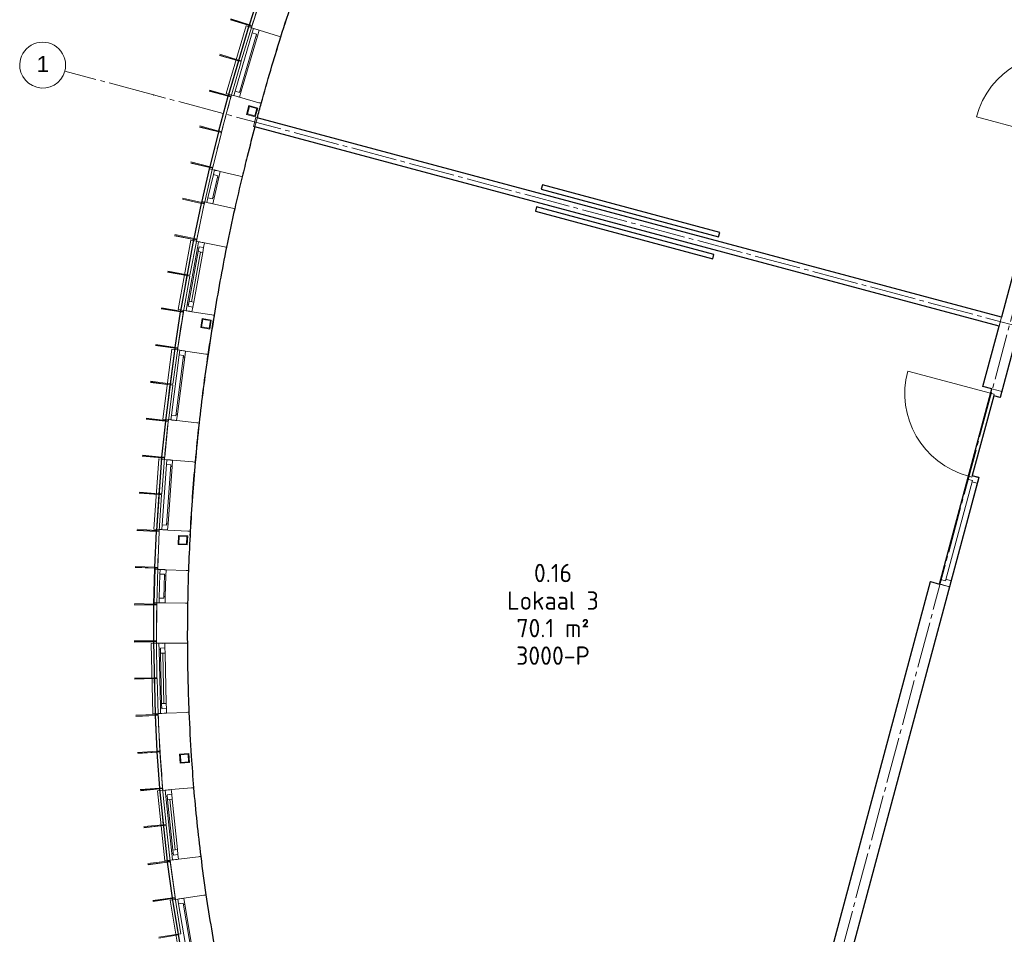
# Model space of a CAD drawing. Header units: millimetres. Extents: x -20518 to 270852, y -121463 to 37725.
# Tile 4 of 33: x 2031 to 12751, y 6924 to 16885. Entities that reach past the tile are written whole.
import ezdxf
from ezdxf.enums import TextEntityAlignment as Align

# ---------------------------------------------------------------- set-up
doc = ezdxf.new("R2010")
doc.units = ezdxf.units.MM
doc.linetypes.add('B0204', pattern=[650, 500, -50, 50, -50])
for name, color, linetype in [('21 Buitenwanden', 3, 'Continuous'), ('21 Buitenwanden Ramen', 7, 'Continuous'), ('22 C Binnenwanden', 2, 'Continuous'), ('22 C Binnenwanden Deuren', 7, 'Continuous'), ('28 Draagconstructies', 5, 'Continuous'), ('A Stramien', 8, 'Continuous'), ('AL72----_Vaste-gebruikersvoorzieningen', 8, 'Continuous'), ('Info Algemeen', 7, 'Continuous'), ('X-BT$1----_Ruimtegegevens', 7, 'Continuous')]:
    doc.layers.add(name, color=color, linetype=linetype)
doc.layers.add('BL$8-BVO-polylijn', color=160, linetype='Continuous', plot=False)
doc.layers.add('BL$8-GO--polylijnen', color=10, linetype='Continuous', plot=False)
for name, color, linetype, lineweight in [('X-BT$23A__RuimteElement', 7, 'Continuous', 0), ('X-BT$23F__RuimteElement', 7, 'Continuous', 0), ('X-BT$23m2_RuimteElement', 7, 'Continuous', 0), ('X-BT$23NR__Ruimtenummer', 1, 'Continuous', 0), ('X-BT$23P__Algemeen', 1, 'Continuous', 0)]:
    doc.layers.add(name, color=color, linetype=linetype, lineweight=lineweight)
doc.styles.add('GENERATED_STYLE_2', font='arial.ttf')
doc.styles.add('Isocpeur', font='isocpeur.ttf')

# ---------------------------------------------------------------- blocks, each defined once
blk = doc.blocks.new('Wall_24_1', base_point=(51926, 8297))
at = {"layer": '21 Buitenwanden', "linetype": 'Continuous', "lineweight": 0, "flags": 128}
for points in [[(51865, 8684), (51895, 8689)], [(51865, 8684), (51926, 8297)], [(51956, 8302), (51895, 8689)], [(51926, 8297), (51956, 8302)]]:
    blk.add_lwpolyline(points, dxfattribs=at)
blk = doc.blocks.new('Wall_25_1', base_point=(51810, 9091))
at = {"layer": '21 Buitenwanden', "linetype": 'Continuous', "lineweight": 0, "flags": 128}
for points in [[(51766, 9480), (51795, 9483)], [(51766, 9480), (51810, 9091)], [(51840, 9094), (51795, 9483)], [(51810, 9091), (51840, 9094)]]:
    blk.add_lwpolyline(points, dxfattribs=at)
blk = doc.blocks.new('Wall_26_1', base_point=(51765, 9489))
at = {"layer": '21 Buitenwanden', "linetype": 'Continuous', "lineweight": 0, "flags": 128}
for points in [[(51729, 9879), (51758, 9882)], [(51729, 9879), (51765, 9489)], [(51795, 9492), (51758, 9882)], [(51765, 9489), (51795, 9492)]]:
    blk.add_lwpolyline(points, dxfattribs=at)
blk = doc.blocks.new('Wall_27_1', base_point=(51678, 10689))
at = {"layer": '21 Buitenwanden', "linetype": 'Continuous', "lineweight": 0, "flags": 128}
for points in [[(51666, 11080), (51696, 11081)], [(51666, 11080), (51678, 10689)], [(51708, 10690), (51696, 11081)], [(51678, 10689), (51708, 10690)]]:
    blk.add_lwpolyline(points, dxfattribs=at)
blk = doc.blocks.new('Wall_28_1', base_point=(51666, 11090))
at = {"layer": '21 Buitenwanden', "linetype": 'Continuous', "lineweight": 0, "flags": 128}
for points in [[(51661, 11481), (51691, 11482)], [(51661, 11481), (51666, 11090)], [(51696, 11090), (51691, 11482)], [(51666, 11090), (51696, 11090)]]:
    blk.add_lwpolyline(points, dxfattribs=at)
blk = doc.blocks.new('Wall_29_1', base_point=(51663, 11891))
at = {"layer": '21 Buitenwanden', "linetype": 'Continuous', "lineweight": 0, "flags": 128}
for points in [[(51674, 12283), (51663, 11891)], [(51674, 12283), (51704, 12282)], [(51693, 11891), (51704, 12282)], [(51663, 11891), (51693, 11891)]]:
    blk.add_lwpolyline(points, dxfattribs=at)
blk = doc.blocks.new('Wall_30_1', base_point=(51692, 12693))
at = {"layer": '21 Buitenwanden', "linetype": 'Continuous', "lineweight": 0, "flags": 128}
for points in [[(51717, 13084), (51692, 12693)], [(51717, 13084), (51747, 13082)], [(51722, 12691), (51747, 13082)], [(51692, 12693), (51722, 12691)]]:
    blk.add_lwpolyline(points, dxfattribs=at)
blk = doc.blocks.new('Wall_31_1', base_point=(51718, 13093))
at = {"layer": '21 Buitenwanden', "linetype": 'Continuous', "lineweight": 0, "flags": 128}
for points in [[(51750, 13484), (51718, 13093)], [(51748, 13091), (51780, 13481)], [(51750, 13484), (51780, 13481)], [(51718, 13093), (51748, 13091)]]:
    blk.add_lwpolyline(points, dxfattribs=at)
blk = doc.blocks.new('Wall_32_1', base_point=(51791, 13892))
at = {"layer": '21 Buitenwanden', "linetype": 'Continuous', "lineweight": 0, "flags": 128}
for points in [[(51838, 14281), (51791, 13892)], [(51821, 13888), (51868, 14277)], [(51838, 14281), (51868, 14277)], [(51791, 13892), (51821, 13888)]]:
    blk.add_lwpolyline(points, dxfattribs=at)
blk = doc.blocks.new('Wall_33_1', base_point=(51839, 14290))
at = {"layer": '21 Buitenwanden', "linetype": 'Continuous', "lineweight": 0, "flags": 128}
for points in [[(51892, 14678), (51839, 14290)], [(51869, 14286), (51922, 14674)], [(51892, 14678), (51922, 14674)], [(51839, 14290), (51869, 14286)]]:
    blk.add_lwpolyline(points, dxfattribs=at)
blk = doc.blocks.new('Wall_34_1', base_point=(51956, 15083))
at = {"layer": '21 Buitenwanden', "linetype": 'Continuous', "lineweight": 0, "flags": 128}
for points in [[(52023, 15469), (51956, 15083)], [(51985, 15078), (52053, 15464)], [(52023, 15469), (52053, 15464)], [(51956, 15083), (51985, 15078)]]:
    blk.add_lwpolyline(points, dxfattribs=at)
blk = doc.blocks.new('Wall_35_1', base_point=(52025, 15478))
at = {"layer": '21 Buitenwanden', "linetype": 'Continuous', "lineweight": 0, "flags": 128}
for points in [[(52099, 15863), (52025, 15478)], [(52054, 15473), (52129, 15857)], [(52099, 15863), (52129, 15857)], [(52025, 15478), (52054, 15473)]]:
    blk.add_lwpolyline(points, dxfattribs=at)
blk = doc.blocks.new('Wall_36_1', base_point=(52184, 16264))
at = {"layer": '21 Buitenwanden', "linetype": 'Continuous', "lineweight": 0, "flags": 128}
for points in [[(52272, 16646), (52184, 16264)], [(52213, 16257), (52301, 16639)], [(52272, 16646), (52301, 16639)], [(52184, 16264), (52213, 16257)]]:
    blk.add_lwpolyline(points, dxfattribs=at)
blk = doc.blocks.new('Wall_37_1', base_point=(52475, 17431))
at = {"layer": '21 Buitenwanden', "linetype": 'Continuous', "lineweight": 0, "flags": 128}
for points in [[(52583, 17808), (52475, 17431)], [(52504, 17423), (52612, 17800)], [(52583, 17808), (52612, 17800)], [(52475, 17431), (52504, 17423)]]:
    blk.add_lwpolyline(points, dxfattribs=at)
blk = doc.blocks.new('Wall_38_1', base_point=(52586, 17817))
at = {"layer": '21 Buitenwanden', "linetype": 'Continuous', "lineweight": 0, "flags": 128}
for points in [[(52700, 18192), (52586, 17817)], [(52614, 17808), (52729, 18183)], [(52700, 18192), (52729, 18183)], [(52586, 17817), (52614, 17808)]]:
    blk.add_lwpolyline(points, dxfattribs=at)
blk = doc.blocks.new('Wall_148_1', base_point=(52761, 17141))
at = {"layer": '22 C Binnenwanden', "linetype": 'Continuous', "lineweight": 0, "flags": 128}
for points in [[(52774, 17190), (52748, 17093)], [(60891, 15015), (52774, 17190)], [(52748, 17093), (60865, 14918)], [(60891, 15015), (60865, 14918)]]:
    blk.add_lwpolyline(points, dxfattribs=at)
blk = doc.blocks.new('Wall_211_1', base_point=(55880, 16411))
at = {"flags": 128}
for points in [[(55893, 16459), (55880, 16411)], [(55880, 16411), (57812, 15893)], [(57825, 15941), (55893, 16459)], [(57812, 15893), (57825, 15941)]]:
    blk.add_lwpolyline(points, dxfattribs=at)
blk = doc.blocks.new('Wall_212_1', base_point=(57760, 15700))
at = {"flags": 128}
for points in [[(55829, 16219), (55816, 16170)], [(57760, 15700), (55829, 16219)], [(55816, 16170), (57747, 15652)], [(57747, 15652), (57760, 15700)]]:
    blk.add_lwpolyline(points, dxfattribs=at)
blk = doc.blocks.new('D1c 1 zij bi h 16_9')
at = {"layer": '22 C Binnenwanden Deuren', "linetype": 'Continuous', "lineweight": 0}
for p, q in [((-1050, 0), (-1050, 934)), ((-1100, 0), (-1033, 0)), ((-1100, 0), (-1100, -114)), ((-1100, 0), (-1100, -108)), ((-1050, 0), (-116, 0)), ((-1050, -40), (-1050, 0)), ((-66, 0), (-133, 0)), ((-116, 0), (-116, -40)), ((-83, 0), (-83, -54)), ((1033, 0), (-66, 0)), ((1033, 0), (1100, 0)), ((1050, 0), (1050, -54)), ((1100, -114), (1100, 0)), ((1100, 0), (1100, -108)), ((-116, -40), (-1050, -40)), ((-1033, -40), (-1033, -114)), ((-133, -40), (-133, -114)), ((-83, -54), (1050, -54)), ((-66, -54), (-66, -114)), ((1033, -54), (1033, -114)), ((-1100, -114), (-1033, -114)), ((-66, -114), (-133, -114)), ((1033, -114), (-66, -114)), ((1033, -114), (1100, -114))]:
    blk.add_line(p, q, dxfattribs=at)
blk.add_arc((-1050, 0), 934, 0, 90, dxfattribs=at)
blk = doc.blocks.new('Wall_215_1', base_point=(62948, 21867))
at = {"layer": '22 C Binnenwanden', "linetype": 'Continuous', "lineweight": 0}
for p, q in [((61975, 19062), (62077, 19034)), ((62077, 19034), (62182, 19006)), ((61406, 16937), (61508, 16909)), ((61508, 16909), (61612, 16881))]:
    blk.add_line(p, q, dxfattribs=at)
at = {"layer": '22 C Binnenwanden', "linetype": 'Continuous', "lineweight": 0, "flags": 128}
for points in [[(62741, 21922), (61975, 19062)], [(62182, 19006), (62948, 21867)]]:
    blk.add_lwpolyline(points, dxfattribs=at)
at = {"layer": '22 C Binnenwanden Deuren', "linetype": 'Continuous', "lineweight": 0, "zscale": 1000, "rotation": 75.00000033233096}
blk.add_blockref('D1c 1 zij bi h 16_9', (61793, 17972), dxfattribs=at)
blk = doc.blocks.new('D1c 1 zij bi h 16_10')
at = {"layer": '22 C Binnenwanden Deuren', "linetype": 'Continuous', "lineweight": 0}
for p, q in [((-1050, 0), (-1050, 934)), ((-1100, 0), (-1033, 0)), ((-1100, 0), (-1100, -114)), ((-1100, 0), (-1100, -114)), ((-1050, 0), (-116, 0)), ((-1050, -40), (-1050, 0)), ((-66, 0), (-133, 0)), ((-116, 0), (-116, -40)), ((-83, 0), (-83, -54)), ((1033, 0), (-66, 0)), ((1033, 0), (1100, 0)), ((1050, 0), (1050, -54)), ((1100, -114), (1100, 0)), ((1100, 0), (1100, -114)), ((-116, -40), (-1050, -40)), ((-1033, -40), (-1033, -114)), ((-133, -40), (-133, -114)), ((-83, -54), (1050, -54)), ((-66, -54), (-66, -114)), ((1033, -54), (1033, -114)), ((-1100, -114), (-1033, -114)), ((-66, -114), (-133, -114)), ((1033, -114), (-66, -114)), ((1033, -114), (1100, -114))]:
    blk.add_line(p, q, dxfattribs=at)
blk.add_arc((-1050, 0), 934, 0, 90, dxfattribs=at)
blk = doc.blocks.new('D1d blicht 1 zij bi h 16_3')
at = {"layer": '22 C Binnenwanden Deuren', "linetype": 'Continuous', "lineweight": 0}
for p, q in [((178, 0), (178, 934)), ((-806, 0), (-739, 0)), ((-806, 0), (-806, -114)), ((178, 0), (-756, 0)), ((-756, 0), (-756, -40)), ((228, 0), (161, 0)), ((178, -40), (178, 0)), ((211, 0), (211, -54)), ((739, 0), (228, 0)), ((739, 0), (806, 0)), ((756, 0), (756, -54)), ((806, -114), (806, 0)), ((-806, -7), (-806, -114)), ((-756, -40), (178, -40)), ((-739, -40), (-739, -114)), ((161, -40), (161, -114)), ((211, -54), (756, -54)), ((228, -54), (228, -114)), ((739, -54), (739, -114)), ((806, -7), (806, -114)), ((-806, -114), (-739, -114)), ((228, -114), (161, -114)), ((739, -114), (228, -114)), ((739, -114), (806, -114))]:
    blk.add_line(p, q, dxfattribs=at)
blk.add_arc((178, 0), 934, 90, 180, dxfattribs=at)
blk = doc.blocks.new('Wall_216_1', base_point=(61614, 16889))
at = {"layer": '22 C Binnenwanden', "linetype": 'Continuous', "lineweight": 0}
for p, q in [((60689, 14261), (60785, 14235)), ((60785, 14235), (60895, 14206)), ((60119, 12136), (60216, 12110)), ((60216, 12110), (60326, 12081)), ((57298, 1608), (57401, 1580)), ((57401, 1580), (57504, 1552)), ((56881, 51), (56984, 23)), ((56984, 23), (57087, -4)), ((56984, 23), (57087, -4))]:
    blk.add_line(p, q, dxfattribs=at)
at = {"layer": '22 C Binnenwanden', "linetype": 'Continuous', "lineweight": 0, "flags": 128}
for points in [[(61408, 16944), (60689, 14261)], [(61613, 16885), (61614, 16889)], [(60895, 14206), (61588, 16789)], [(60119, 12136), (57298, 1608)], [(57504, 1552), (60326, 12081)], [(56881, 51), (56880, 49)], [(57065, -85), (57087, -4)]]:
    blk.add_lwpolyline(points, dxfattribs=at)
at = {"layer": '22 C Binnenwanden', "linetype": 'Continuous', "lineweight": 0}
blk.add_point((56881, 51), dxfattribs=at)
at = {"layer": '22 C Binnenwanden Deuren', "linetype": 'Continuous', "lineweight": 0, "xscale": -1, "zscale": 1000, "rotation": 74.99785788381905}
for name, p in [('D1c 1 zij bi h 16_10', (60500, 13173)), ('D1d blicht 1 zij bi h 16_3', (57082, 831))]:
    blk.add_blockref(name, p, dxfattribs=at)
blk = doc.blocks.new('R1b boven metaal 16_18')
at = {"layer": '21 Buitenwanden Ramen', "linetype": 'Continuous', "lineweight": 0}
for p, q in [((-383, 25), (-384, 85)), ((-384, 85), (384, 85)), ((-313, 0), (-382, 0)), ((-382, 0), (-381, -65)), ((-382, 0), (-382, -13)), ((-313, -15), (-313, 0)), ((313, 0), (-313, 0)), ((382, 0), (313, 0)), ((313, 0), (313, -15)), ((381, -65), (382, 0)), ((382, 0), (382, -13)), ((384, 85), (383, 25)), ((-382, -13), (-381, -41)), ((-381, -41), (-381, -51)), ((-381, -51), (-381, -65)), ((-381, -65), (-330, -65)), ((-330, -65), (-330, -15)), ((-330, -15), (-313, -15)), ((-275, -15), (-330, -15)), ((-330, -15), (-330, -65)), ((-330, -65), (-275, -65)), ((-275, -15), (275, -15)), ((-275, -65), (-275, -15)), ((-275, -40), (275, -40)), ((-275, -65), (275, -65)), ((-275, -65), (275, -65)), ((330, -15), (275, -15)), ((275, -15), (275, -65)), ((275, -65), (330, -65)), ((313, -15), (330, -15)), ((330, -15), (330, -65)), ((330, -65), (330, -15)), ((330, -65), (381, -65)), ((382, -13), (381, -41)), ((381, -41), (381, -51)), ((381, -51), (381, -65))]:
    blk.add_line(p, q, dxfattribs=at)
blk.add_arc((0, -18703), 18395, 88.8289, 91.1711, dxfattribs=at)
blk.add_arc((0, -18703), 18395, 88.8289, 91.1711, dxfattribs=at)
blk = doc.blocks.new('R1b boven metaal 16_19')
at = {"layer": '21 Buitenwanden Ramen', "linetype": 'Continuous', "lineweight": 0}
for p, q in [((-383, 25), (-384, 85)), ((-384, 85), (384, 85)), ((-382, 0), (-330, 0)), ((-381, -65), (-382, 0)), ((-382, 0), (-382, -13)), ((-330, 0), (-330, -50)), ((-330, 0), (330, 0)), ((330, -50), (330, 0)), ((330, 0), (382, 0)), ((382, 0), (381, -65)), ((382, 0), (382, -13)), ((384, 85), (383, 25)), ((-382, -13), (-381, -41)), ((-381, -41), (-381, -51)), ((-381, -51), (-381, -65)), ((-313, -65), (-381, -65)), ((-330, -50), (-313, -50)), ((-330, -50), (330, -50)), ((-330, -50), (330, -50)), ((-313, -50), (-313, -65)), ((313, -65), (-313, -65)), ((313, -65), (313, -50)), ((313, -50), (330, -50)), ((381, -65), (313, -65)), ((382, -13), (381, -41)), ((381, -41), (381, -51)), ((381, -51), (381, -65))]:
    blk.add_line(p, q, dxfattribs=at)
blk.add_arc((0, -18703), 18395, 88.8289, 91.1711, dxfattribs=at)
blk.add_arc((0, -18703), 18395, 88.8289, 91.1711, dxfattribs=at)
blk = doc.blocks.new('Wall_226_1', base_point=(51734, 10214))
at = {"layer": '21 Buitenwanden', "linetype": 'Continuous', "lineweight": 0}
for p, q in [((51760, 9863), (51785, 9865)), ((51785, 9865), (51798, 9866)), ((51798, 9866), (51826, 9869)), ((51826, 9869), (51836, 9869)), ((51836, 9869), (51850, 9871)), ((51850, 9871), (52070, 9889)), ((52070, 9889), (52083, 9890)), ((52083, 9890), (52095, 9891)), ((51915, 9111), (51929, 9113)), ((51929, 9113), (52148, 9140)), ((52148, 9140), (52160, 9142)), ((52160, 9142), (52173, 9143)), ((51839, 9102), (51864, 9105)), ((51864, 9105), (51877, 9106)), ((51877, 9106), (51905, 9110)), ((51905, 9110), (51915, 9111)), ((51935, 8681), (51963, 8685)), ((51963, 8685), (51973, 8686)), ((51973, 8686), (51986, 8688)), ((51986, 8688), (52205, 8721)), ((52205, 8721), (52217, 8722)), ((52217, 8722), (52230, 8724)), ((51897, 8675), (51922, 8679)), ((51922, 8679), (51935, 8681)), ((52090, 7932), (52100, 7934)), ((52100, 7934), (52113, 7937)), ((52113, 7937), (52330, 7978)), ((52330, 7978), (52343, 7981)), ((52343, 7981), (52355, 7983)), ((52025, 7920), (52049, 7925)), ((52049, 7925), (52062, 7927)), ((52062, 7927), (52090, 7932))]:
    blk.add_line(p, q, dxfattribs=at)
at = {"layer": '21 Buitenwanden', "linetype": 'Continuous', "lineweight": 0, "flags": 128}
blk.add_lwpolyline([(52104, 7528), (52432, 7598)], dxfattribs=at)
at = {"layer": '21 Buitenwanden', "linetype": 'Continuous', "lineweight": 0}
for radius, start, end in [(18731, 183.6792, 184.7563), (18395, 183.6787, 184.7563), (18395, 187.0985, 188.4152), (18731, 187.0985, 188.4152), (18395, 190.7574, 191.9807), (18731, 190.7574, 191.9807)]:
    blk.add_arc((70427, 11416), radius, start, end, dxfattribs=at)
at = {"layer": '21 Buitenwanden Ramen', "linetype": 'Continuous', "lineweight": 0, "zscale": 1000}
for name, p, rotation in [('R1b boven metaal 16_18', (51825, 9485), 95.927410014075), ('R1b boven metaal 16_19', (51986, 8302), 99.5862671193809)]:
    blk.add_blockref(name, p, dxfattribs=dict(at, rotation=rotation))
blk = doc.blocks.new('R1b boven metaal 16_20')
at = {"layer": '21 Buitenwanden Ramen', "linetype": 'Continuous', "lineweight": 0}
for p, q in [((-182, 25), (-182, 55)), ((-182, 55), (182, 55)), ((-182, 0), (-130, 0)), ((-181, -65), (-182, 0)), ((-182, 0), (-181, -13)), ((-130, 0), (-130, -50)), ((-130, 0), (130, 0)), ((130, -50), (130, 0)), ((130, 0), (182, 0)), ((182, 0), (181, -65)), ((182, 0), (181, -13)), ((182, 55), (182, 25)), ((-181, -13), (-181, -41)), ((-181, -41), (-181, -51)), ((-181, -51), (-181, -65)), ((-113, -65), (-181, -65)), ((-130, -50), (-113, -50)), ((-130, -50), (130, -50)), ((-130, -50), (130, -50)), ((-113, -50), (-113, -65)), ((113, -65), (-113, -65)), ((113, -65), (113, -50)), ((113, -50), (130, -50)), ((181, -65), (113, -65)), ((181, -13), (181, -41)), ((181, -41), (181, -51)), ((181, -51), (181, -65))]:
    blk.add_line(p, q, dxfattribs=at)
blk.add_arc((0, -20491), 20181, 89.4923, 90.5077, dxfattribs=at)
blk.add_arc((0, -20491), 20181, 89.4923, 90.5077, dxfattribs=at)
blk = doc.blocks.new('R1b boven metaal 16_21')
at = {"layer": '21 Buitenwanden Ramen', "linetype": 'Continuous', "lineweight": 0}
for p, q in [((-383, 25), (-384, 85)), ((-384, 85), (384, 85)), ((-313, 0), (-382, 0)), ((-382, 0), (-381, -65)), ((-382, 0), (-382, -13)), ((-313, -15), (-313, 0)), ((313, 0), (-313, 0)), ((382, 0), (313, 0)), ((313, 0), (313, -15)), ((381, -65), (382, 0)), ((382, 0), (382, -13)), ((384, 85), (383, 25)), ((-382, -13), (-381, -41)), ((-381, -41), (-381, -51)), ((-381, -51), (-381, -65)), ((-381, -65), (-330, -65)), ((-330, -65), (-330, -15)), ((-330, -15), (-313, -15)), ((-275, -15), (-330, -15)), ((-330, -15), (-330, -65)), ((-330, -65), (-275, -65)), ((-275, -15), (275, -15)), ((-275, -65), (-275, -15)), ((-275, -40), (275, -40)), ((-275, -65), (275, -65)), ((-275, -65), (275, -65)), ((330, -15), (275, -15)), ((275, -15), (275, -65)), ((275, -65), (330, -65)), ((313, -15), (330, -15)), ((330, -15), (330, -65)), ((330, -65), (330, -15)), ((330, -65), (381, -65)), ((382, -13), (381, -41)), ((381, -41), (381, -51)), ((381, -51), (381, -65))]:
    blk.add_line(p, q, dxfattribs=at)
blk.add_arc((0, -20488), 20181, 88.9313, 91.0687, dxfattribs=at)
blk.add_arc((0, -20488), 20181, 88.9313, 91.0687, dxfattribs=at)
blk = doc.blocks.new('Wall_227_1', base_point=(51720, 12655))
at = {"layer": '21 Buitenwanden', "linetype": 'Continuous', "lineweight": 0}
for p, q in [((51703, 12269), (51728, 12268)), ((51728, 12268), (51741, 12268)), ((51741, 12268), (51769, 12267)), ((51769, 12267), (51779, 12266)), ((51779, 12266), (51793, 12266)), ((51793, 12266), (52014, 12258)), ((52014, 12258), (52027, 12258)), ((52027, 12258), (52039, 12257)), ((51694, 11906), (51719, 11905)), ((51719, 11905), (51732, 11905)), ((51732, 11905), (51760, 11904)), ((51760, 11904), (51770, 11904)), ((51770, 11904), (51784, 11904)), ((51784, 11904), (52005, 11900)), ((52005, 11900), (52017, 11900)), ((52017, 11900), (52030, 11900)), ((51691, 11464), (51716, 11464)), ((51716, 11464), (51729, 11464)), ((51729, 11464), (51757, 11465)), ((51757, 11465), (51767, 11465)), ((51767, 11465), (51781, 11465)), ((51781, 11465), (52002, 11466)), ((52002, 11466), (52014, 11466)), ((52014, 11466), (52027, 11466)), ((51708, 10699), (51733, 10700)), ((51733, 10700), (51746, 10701)), ((51746, 10701), (51774, 10702)), ((51774, 10702), (51784, 10702)), ((51784, 10702), (51798, 10703)), ((51798, 10703), (52019, 10712)), ((52019, 10712), (52032, 10713)), ((52032, 10713), (52044, 10713))]:
    blk.add_line(p, q, dxfattribs=at)
for radius, start, end in [(20517, 176.9146, 177.9947), (20181, 176.9133, 177.9947), (20517, 179.0101, 180.2425), (20181, 179.0101, 180.2425), (20517, 182.38, 183.7358), (20181, 182.38, 183.7363)]:
    blk.add_arc((72207, 11551), radius, start, end, dxfattribs=at)
at = {"layer": '21 Buitenwanden Ramen', "linetype": 'Continuous', "lineweight": 0, "zscale": 1000}
for name, p, rotation in [('R1b boven metaal 16_20', (51724, 12087), 88.50241785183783), ('R1b boven metaal 16_21', (51725, 11082), 91.31124389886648)]:
    blk.add_blockref(name, p, dxfattribs=dict(at, rotation=rotation))
blk = doc.blocks.new('R1b boven metaal 16_22')
at = {"layer": '21 Buitenwanden Ramen', "linetype": 'Continuous', "lineweight": 0}
for p, q in [((-383, 25), (-384, 85)), ((-384, 85), (384, 85)), ((-382, 0), (-330, 0)), ((-381, -65), (-382, 0)), ((-382, 0), (-382, -13)), ((-330, 0), (-330, -50)), ((-330, 0), (330, 0)), ((330, -50), (330, 0)), ((330, 0), (382, 0)), ((382, 0), (381, -65)), ((382, 0), (382, -13)), ((384, 85), (383, 25)), ((-382, -13), (-381, -41)), ((-381, -41), (-381, -51)), ((-381, -51), (-381, -65)), ((-313, -65), (-381, -65)), ((-330, -50), (-313, -50)), ((-330, -50), (330, -50)), ((-330, -50), (330, -50)), ((-313, -50), (-313, -65)), ((313, -65), (-313, -65)), ((313, -65), (313, -50)), ((313, -50), (330, -50)), ((381, -65), (313, -65)), ((382, -13), (381, -41)), ((381, -41), (381, -51)), ((381, -51), (381, -65))]:
    blk.add_line(p, q, dxfattribs=at)
blk.add_arc((0, -21087), 20780, 88.9617, 91.0383, dxfattribs=at)
blk.add_arc((0, -21087), 20780, 88.9617, 91.0383, dxfattribs=at)
blk = doc.blocks.new('R1b boven metaal 16_23')
at = {"layer": '21 Buitenwanden Ramen', "linetype": 'Continuous', "lineweight": 0}
for p, q in [((-383, 25), (-384, 85)), ((-384, 85), (384, 85)), ((-382, 0), (-330, 0)), ((-381, -65), (-382, 0)), ((-382, 0), (-382, -13)), ((-330, 0), (-330, -50)), ((-330, 0), (330, 0)), ((330, -50), (330, 0)), ((330, 0), (382, 0)), ((382, 0), (381, -65)), ((382, 0), (382, -13)), ((384, 85), (383, 25)), ((-382, -13), (-381, -41)), ((-381, -41), (-381, -51)), ((-381, -51), (-381, -65)), ((-313, -65), (-381, -65)), ((-330, -50), (-313, -50)), ((-330, -50), (330, -50)), ((-330, -50), (330, -50)), ((-313, -50), (-313, -65)), ((313, -65), (-313, -65)), ((313, -65), (313, -50)), ((313, -50), (330, -50)), ((381, -65), (313, -65)), ((382, -13), (381, -41)), ((381, -41), (381, -51)), ((381, -51), (381, -65))]:
    blk.add_line(p, q, dxfattribs=at)
blk.add_arc((0, -21087), 20780, 88.9617, 91.0383, dxfattribs=at)
blk.add_arc((0, -21087), 20780, 88.9617, 91.0383, dxfattribs=at)
blk = doc.blocks.new('Wall_228_1', base_point=(51984, 15070))
at = {"layer": '21 Buitenwanden', "linetype": 'Continuous', "lineweight": 0}
for p, q in [((51919, 14660), (51944, 14657)), ((51944, 14657), (51957, 14655)), ((51957, 14655), (51985, 14651)), ((51985, 14651), (51995, 14649)), ((51995, 14649), (52008, 14647)), ((52008, 14647), (52227, 14615)), ((52227, 14615), (52239, 14613)), ((52239, 14613), (52252, 14611)), ((51821, 13901), (51846, 13899)), ((51846, 13899), (51859, 13897)), ((51859, 13897), (51887, 13894)), ((51887, 13894), (51897, 13893)), ((51897, 13893), (51911, 13892)), ((51911, 13892), (52130, 13867)), ((52130, 13867), (52143, 13866)), ((52143, 13866), (52155, 13864)), ((51778, 13468), (51803, 13465)), ((51803, 13465), (51816, 13464)), ((51816, 13464), (51843, 13462)), ((51843, 13462), (51853, 13461)), ((51853, 13461), (51867, 13459)), ((51867, 13459), (52087, 13440)), ((52087, 13440), (52100, 13439)), ((52100, 13439), (52112, 13437)), ((51723, 12704), (51748, 12703)), ((51748, 12703), (51761, 12702)), ((51761, 12702), (51789, 12701)), ((51789, 12701), (51799, 12700)), ((51799, 12700), (51813, 12699)), ((51813, 12699), (52034, 12688)), ((52034, 12688), (52046, 12687)), ((52046, 12687), (52059, 12686))]:
    blk.add_line(p, q, dxfattribs=at)
for radius, start, end in [(21116, 170.4762, 171.6004), (20780, 170.473, 171.6004), (21116, 173.677, 174.8605), (20780, 173.677, 174.8605), (21116, 176.9371, 177.0696), (20780, 176.9371, 177.0709)]:
    blk.add_arc((72808, 11576), radius, start, end, dxfattribs=at)
at = {"layer": '21 Buitenwanden Ramen', "linetype": 'Continuous', "lineweight": 0, "zscale": 1000}
for name, p, rotation in [('R1b boven metaal 16_22', (51895, 14278), 82.63871443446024), ('R1b boven metaal 16_23', (51775, 13084), 85.89878502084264)]:
    blk.add_blockref(name, p, dxfattribs=dict(at, rotation=rotation))
blk = doc.blocks.new('R1b boven metaal 16_24')
at = {"layer": '21 Buitenwanden Ramen', "linetype": 'Continuous', "lineweight": 0}
for p, q in [((-182, 25), (-182, 55)), ((-182, 55), (182, 55)), ((-182, 0), (-130, 0)), ((-181, -65), (-182, 0)), ((-182, 0), (-181, -13)), ((-130, 0), (-130, -50)), ((-130, 0), (130, 0)), ((130, -50), (130, 0)), ((130, 0), (182, 0)), ((182, 0), (181, -65)), ((182, 0), (181, -13)), ((182, 55), (182, 25)), ((-181, -13), (-181, -41)), ((-181, -41), (-181, -51)), ((-181, -51), (-181, -65)), ((-113, -65), (-181, -65)), ((-130, -50), (-113, -50)), ((-130, -50), (130, -50)), ((-130, -50), (130, -50)), ((-113, -50), (-113, -65)), ((113, -65), (-113, -65)), ((113, -65), (113, -50)), ((113, -50), (130, -50)), ((181, -65), (113, -65)), ((181, -13), (181, -41)), ((181, -41), (181, -51)), ((181, -51), (181, -65))]:
    blk.add_line(p, q, dxfattribs=at)
blk.add_arc((0, -19912), 19602, 89.4775, 90.5225, dxfattribs=at)
blk.add_arc((0, -19912), 19602, 89.4775, 90.5225, dxfattribs=at)
blk = doc.blocks.new('R1b boven metaal 16_25')
at = {"layer": '21 Buitenwanden Ramen', "linetype": 'Continuous', "lineweight": 0}
for p, q in [((-383, 25), (-384, 85)), ((-384, 85), (384, 85)), ((-313, 0), (-382, 0)), ((-382, 0), (-381, -65)), ((-382, 0), (-382, -13)), ((-313, -15), (-313, 0)), ((313, 0), (-313, 0)), ((382, 0), (313, 0)), ((313, 0), (313, -15)), ((381, -65), (382, 0)), ((382, 0), (382, -13)), ((384, 85), (383, 25)), ((-382, -13), (-381, -41)), ((-381, -41), (-381, -51)), ((-381, -51), (-381, -65)), ((-381, -65), (-330, -65)), ((-330, -65), (-330, -15)), ((-330, -15), (-313, -15)), ((-275, -15), (-330, -15)), ((-330, -15), (-330, -65)), ((-330, -65), (-275, -65)), ((-275, -15), (275, -15)), ((-275, -65), (-275, -15)), ((-275, -40), (275, -40)), ((-275, -65), (275, -65)), ((-275, -65), (275, -65)), ((330, -15), (275, -15)), ((275, -15), (275, -65)), ((275, -65), (330, -65)), ((313, -15), (330, -15)), ((330, -15), (330, -65)), ((330, -65), (330, -15)), ((330, -65), (381, -65)), ((382, -13), (381, -41)), ((381, -41), (381, -51)), ((381, -51), (381, -65))]:
    blk.add_line(p, q, dxfattribs=at)
blk.add_arc((0, -19909), 19602, 88.9001, 91.0999, dxfattribs=at)
blk.add_arc((0, -19909), 19602, 88.9001, 91.0999, dxfattribs=at)
blk = doc.blocks.new('Wall_229_1', base_point=(52353, 16848))
at = {"layer": '21 Buitenwanden', "linetype": 'Continuous', "lineweight": 0}
for p, q in [((52297, 16625), (52322, 16619)), ((52322, 16619), (52334, 16616)), ((52334, 16616), (52362, 16609)), ((52362, 16609), (52371, 16607)), ((52371, 16607), (52385, 16604)), ((52385, 16604), (52600, 16551)), ((52600, 16551), (52612, 16548)), ((52612, 16548), (52624, 16545)), ((52215, 16271), (52239, 16265)), ((52239, 16265), (52252, 16263)), ((52252, 16263), (52279, 16256)), ((52279, 16256), (52289, 16254)), ((52289, 16254), (52303, 16251)), ((52303, 16251), (52518, 16203)), ((52518, 16203), (52530, 16200)), ((52530, 16200), (52543, 16197)), ((52124, 15843), (52148, 15838)), ((52148, 15838), (52161, 15836)), ((52161, 15836), (52188, 15830)), ((52188, 15830), (52198, 15828)), ((52198, 15828), (52212, 15826)), ((52212, 15826), (52429, 15782)), ((52429, 15782), (52441, 15780)), ((52441, 15780), (52453, 15777)), ((51987, 15090), (52012, 15086)), ((52012, 15086), (52025, 15084)), ((52025, 15084), (52052, 15080)), ((52052, 15080), (52062, 15078)), ((52062, 15078), (52076, 15076)), ((52076, 15076), (52294, 15041)), ((52294, 15041), (52307, 15039)), ((52307, 15039), (52319, 15037))]:
    blk.add_line(p, q, dxfattribs=at)
for radius, start, end in [(19938, 165.6568, 166.3186), (19602, 165.6529, 166.3186), (19938, 167.3636, 168.6194), (19602, 167.3636, 168.6194), (19938, 170.8192, 170.8791), (19602, 170.8192, 170.8825)]:
    blk.add_arc((71670, 11909), radius, start, end, dxfattribs=at)
at = {"layer": '21 Buitenwanden Ramen', "linetype": 'Continuous', "lineweight": 0, "zscale": 1000}
for name, p, rotation in [('R1b boven metaal 16_24', (52280, 16442), 76.84112345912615), ('R1b boven metaal 16_25', (52080, 15462), 79.71932533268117)]:
    blk.add_blockref(name, p, dxfattribs=dict(at, rotation=rotation))
blk = doc.blocks.new('Wall_374_1', base_point=(51864, 8693))
at = {"layer": '21 Buitenwanden', "linetype": 'Continuous', "lineweight": 0, "flags": 128}
for points in [[(51841, 9086), (51811, 9082)], [(51811, 9082), (51864, 8693)], [(51893, 8697), (51841, 9086)], [(51864, 8693), (51893, 8697)]]:
    blk.add_lwpolyline(points, dxfattribs=at)
blk = doc.blocks.new('Wall_375_1', base_point=(51728, 9888))
at = {"layer": '21 Buitenwanden', "linetype": 'Continuous', "lineweight": 0, "flags": 128}
for points in [[(51729, 10281), (51700, 10279)], [(51700, 10279), (51728, 9888)], [(51758, 9890), (51729, 10281)], [(51728, 9888), (51758, 9890)]]:
    blk.add_lwpolyline(points, dxfattribs=at)
blk = doc.blocks.new('Wall_376_1', base_point=(51699, 10288))
at = {"layer": '21 Buitenwanden', "linetype": 'Continuous', "lineweight": 0, "flags": 128}
for points in [[(51709, 10681), (51679, 10680)], [(51679, 10680), (51699, 10288)], [(51729, 10290), (51709, 10681)], [(51699, 10288), (51729, 10290)]]:
    blk.add_lwpolyline(points, dxfattribs=at)
blk = doc.blocks.new('Wall_377_1', base_point=(51661, 11490))
at = {"layer": '21 Buitenwanden', "linetype": 'Continuous', "lineweight": 0, "flags": 128}
for points in [[(51663, 11882), (51661, 11490)], [(51693, 11882), (51663, 11882)], [(51691, 11490), (51693, 11882)], [(51661, 11490), (51691, 11490)]]:
    blk.add_lwpolyline(points, dxfattribs=at)
blk = doc.blocks.new('Wall_378_1', base_point=(51674, 12292))
at = {"layer": '21 Buitenwanden', "linetype": 'Continuous', "lineweight": 0, "flags": 128}
for points in [[(51692, 12684), (51674, 12292)], [(51722, 12683), (51692, 12684)], [(51704, 12291), (51722, 12683)], [(51674, 12292), (51704, 12291)]]:
    blk.add_lwpolyline(points, dxfattribs=at)
blk = doc.blocks.new('Wall_379_1', base_point=(51751, 13493))
at = {"layer": '21 Buitenwanden', "linetype": 'Continuous', "lineweight": 0, "flags": 128}
for points in [[(51790, 13883), (51751, 13493)], [(51781, 13490), (51820, 13880)], [(51820, 13880), (51790, 13883)], [(51751, 13493), (51781, 13490)]]:
    blk.add_lwpolyline(points, dxfattribs=at)
blk = doc.blocks.new('Wall_380_1', base_point=(51894, 14687))
at = {"layer": '21 Buitenwanden', "linetype": 'Continuous', "lineweight": 0, "flags": 128}
for points in [[(51954, 15074), (51894, 14687)], [(51923, 14682), (51984, 15070)], [(51984, 15070), (51954, 15074)], [(51894, 14687), (51923, 14682)]]:
    blk.add_lwpolyline(points, dxfattribs=at)
blk = doc.blocks.new('Wall_381_1', base_point=(52101, 15872))
at = {"layer": '21 Buitenwanden', "linetype": 'Continuous', "lineweight": 0, "flags": 128}
for points in [[(52182, 16255), (52101, 15872)], [(52130, 15866), (52211, 16249)], [(52211, 16249), (52182, 16255)], [(52101, 15872), (52130, 15866)]]:
    blk.add_lwpolyline(points, dxfattribs=at)
blk = doc.blocks.new('Wall_382_1', base_point=(52274, 16655))
at = {"layer": '21 Buitenwanden', "linetype": 'Continuous', "lineweight": 0, "flags": 128}
for points in [[(52369, 17035), (52274, 16655)], [(52303, 16648), (52398, 17028)], [(52398, 17028), (52369, 17035)], [(52274, 16655), (52303, 16648)]]:
    blk.add_lwpolyline(points, dxfattribs=at)
blk = doc.blocks.new('Wall_383_1', base_point=(52371, 17044))
at = {"layer": '21 Buitenwanden', "linetype": 'Continuous', "lineweight": 0, "flags": 128}
for points in [[(52473, 17423), (52371, 17044)], [(52400, 17036), (52502, 17415)], [(52502, 17415), (52473, 17423)], [(52371, 17044), (52400, 17036)]]:
    blk.add_lwpolyline(points, dxfattribs=at)
blk = doc.blocks.new('Wall_384_1', base_point=(52703, 18200))
at = {"layer": '21 Buitenwanden', "linetype": 'Continuous', "lineweight": 0, "flags": 128}
for points in [[(52825, 18573), (52703, 18200)], [(52732, 18191), (52853, 18564)], [(52853, 18564), (52825, 18573)], [(52703, 18200), (52732, 18191)]]:
    blk.add_lwpolyline(points, dxfattribs=at)
blk = doc.blocks.new('R1b boven metaal 16_56')
at = {"layer": '21 Buitenwanden Ramen', "linetype": 'Continuous', "lineweight": 0}
for p, q in [((-383, 25), (-384, 85)), ((-384, 85), (384, 85)), ((-313, 0), (-382, 0)), ((-382, 0), (-381, -65)), ((-382, 0), (-382, -13)), ((-313, -15), (-313, 0)), ((313, 0), (-313, 0)), ((382, 0), (313, 0)), ((313, 0), (313, -15)), ((381, -65), (382, 0)), ((382, 0), (382, -13)), ((384, 85), (383, 25)), ((-382, -13), (-381, -41)), ((-381, -41), (-381, -51)), ((-381, -51), (-381, -65)), ((-381, -65), (-330, -65)), ((-330, -65), (-330, -15)), ((-330, -15), (-313, -15)), ((-275, -15), (-330, -15)), ((-330, -15), (-330, -65)), ((-330, -65), (-275, -65)), ((-275, -15), (275, -15)), ((-275, -65), (-275, -15)), ((-275, -40), (275, -40)), ((-275, -65), (275, -65)), ((-275, -65), (275, -65)), ((330, -15), (275, -15)), ((275, -15), (275, -65)), ((275, -65), (330, -65)), ((313, -15), (330, -15)), ((330, -15), (330, -65)), ((330, -65), (330, -15)), ((330, -65), (381, -65)), ((382, -13), (381, -41)), ((381, -41), (381, -51)), ((381, -51), (381, -65))]:
    blk.add_line(p, q, dxfattribs=at)
blk.add_arc((0, -21828), 21520, 88.997, 91.003, dxfattribs=at)
blk.add_arc((0, -21828), 21520, 88.997, 91.003, dxfattribs=at)
blk = doc.blocks.new('R1b boven metaal 16_57')
at = {"layer": '21 Buitenwanden Ramen', "linetype": 'Continuous', "lineweight": 0}
for p, q in [((-383, 25), (-384, 85)), ((-384, 85), (384, 85)), ((-382, 0), (-330, 0)), ((-381, -65), (-382, 0)), ((-382, 0), (-382, -13)), ((-330, 0), (-330, -50)), ((-330, 0), (330, 0)), ((330, -50), (330, 0)), ((330, 0), (382, 0)), ((382, 0), (381, -65)), ((382, 0), (382, -13)), ((384, 85), (383, 25)), ((-382, -13), (-381, -41)), ((-381, -41), (-381, -51)), ((-381, -51), (-381, -65)), ((-313, -65), (-381, -65)), ((-330, -50), (-313, -50)), ((-330, -50), (330, -50)), ((-330, -50), (330, -50)), ((-313, -50), (-313, -65)), ((313, -65), (-313, -65)), ((313, -65), (313, -50)), ((313, -50), (330, -50)), ((381, -65), (313, -65)), ((382, -13), (381, -41)), ((381, -41), (381, -51)), ((381, -51), (381, -65))]:
    blk.add_line(p, q, dxfattribs=at)
blk.add_arc((0, -21828), 21520, 88.997, 91.003, dxfattribs=at)
blk.add_arc((0, -21828), 21520, 88.997, 91.003, dxfattribs=at)
blk = doc.blocks.new('Wall_576_1', base_point=(53177, 19463))
at = {"layer": '21 Buitenwanden', "linetype": 'Continuous', "lineweight": 0}
for p, q in [((53117, 19305), (53140, 19296)), ((53140, 19296), (53152, 19291)), ((53152, 19291), (53179, 19281)), ((53179, 19281), (53188, 19278)), ((53188, 19278), (53201, 19273)), ((53201, 19273), (53408, 19195)), ((53408, 19195), (53420, 19191)), ((53420, 19191), (53431, 19186)), ((52860, 18584), (52883, 18576)), ((52883, 18576), (52896, 18572)), ((52896, 18572), (52922, 18563)), ((52922, 18563), (52932, 18560)), ((52932, 18560), (52945, 18555)), ((52945, 18555), (53154, 18485)), ((53154, 18485), (53166, 18481)), ((53166, 18481), (53178, 18477)), ((52724, 18169), (52748, 18161)), ((52748, 18161), (52761, 18158)), ((52761, 18158), (52787, 18149)), ((52787, 18149), (52797, 18146)), ((52797, 18146), (52810, 18142)), ((52810, 18142), (53021, 18076)), ((53021, 18076), (53033, 18072)), ((53033, 18072), (53045, 18068)), ((52507, 17435), (52531, 17429)), ((52531, 17429), (52544, 17425)), ((52544, 17425), (52571, 17418)), ((52571, 17418), (52580, 17415)), ((52580, 17415), (52594, 17411)), ((52594, 17411), (52807, 17352)), ((52807, 17352), (52819, 17349)), ((52819, 17349), (52831, 17346))]:
    blk.add_line(p, q, dxfattribs=at)
for radius, start, end in [(21856, 158.9146, 159.3586), (21520, 158.9136, 159.3586), (21856, 161.3645, 162.5088), (21520, 161.3645, 162.5088), (21856, 164.5147, 166.1053), (21520, 164.5147, 166.1088)]:
    blk.add_arc((73570, 11600), radius, start, end, dxfattribs=at)
at = {"layer": '21 Buitenwanden Ramen', "linetype": 'Continuous', "lineweight": 0, "zscale": 1000}
for name, p, rotation in [('R1b boven metaal 16_56', (53012, 18936), 70.3615320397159), ('R1b boven metaal 16_57', (52640, 17795), 73.51176225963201)]:
    blk.add_blockref(name, p, dxfattribs=dict(at, rotation=rotation))
blk = doc.blocks.new('Standard grid marker')
at = {"layer": 'A Stramien', "linetype": 'B0204', "lineweight": 0}
blk.add_line((1000, 0), (35724, 0), dxfattribs=at)
at = {"layer": 'A Stramien', "lineweight": 0, "style": 'GENERATED_STYLE_2'}
blk.add_attdef('AC_MarkerText_1', text='', height=175, rotation=105, dxfattribs=at).set_placement((37120, -44), align=Align.BOTTOM_LEFT)
blk = doc.blocks.new('Standard grid marker_6')
at = {"layer": 'A Stramien', "linetype": 'B0204', "lineweight": 0}
for p, q in [((1000, 0), (27133, 0)), ((27133, 0), (28133, 0))]:
    blk.add_line(p, q, dxfattribs=at)
at = {"layer": 'A Stramien', "linetype": 'Continuous', "lineweight": 0}
for start, end in [(0, 180), (180, 0)]:
    blk.add_arc((28383, 0), 250, start, end, dxfattribs=at)
at = {"layer": 'A Stramien', "linetype": 'B0204', "lineweight": 0}
blk.add_point((27133, 0), dxfattribs=at)
blk.add_point((27133, 0), dxfattribs=at)
at = {"layer": 'A Stramien', "lineweight": 0, "style": 'GENERATED_STYLE_2'}
blk.add_attdef('AC_MarkerText_1', text='', height=175, rotation=195, dxfattribs=at).set_placement((28414, 142), align=Align.BOTTOM_LEFT)
blk = doc.blocks.new('Buis vk koudgev kolom 16')
at = {"layer": 'Info Algemeen', "linetype": 'Continuous', "lineweight": 0}
for p, q in [((50, 50), (-50, 50)), ((-50, 50), (-50, -50)), ((-42, -42), (-42, 42)), ((-42, 42), (42, 42)), ((42, 42), (42, -42)), ((50, -50), (50, 50)), ((-50, -50), (50, -50)), ((42, -42), (-42, -42))]:
    blk.add_line(p, q, dxfattribs=at)
blk = doc.blocks.new('verdeling tegel')
at = {"layer": '28 Draagconstructies', "linetype": 'Continuous', "lineweight": 0}
for p, q in [((0, 0), (0, 214)), ((9, 0), (9, 214)), ((401, 0), (401, 214))]:
    blk.add_line(p, q, dxfattribs=at)
blk = doc.blocks.new('Ruimtefunctie')
at = {"layer": 'X-BT$23A__RuimteElement', "style": 'Isocpeur', "width": 0.94}
blk.add_attdef('RUIMTEFUNCTIE-A', text='', height=200, dxfattribs=at).set_placement((0, -600), align=Align.MIDDLE_CENTER)
at = {"layer": 'X-BT$23F__RuimteElement', "style": 'Isocpeur', "width": 0.94}
blk.add_attdef('RUIMTEFUNCTIE', text='', height=200, dxfattribs=at).set_placement((0, 300), align=Align.MIDDLE_CENTER)
at = {"layer": 'X-BT$23m2_RuimteElement', "style": 'Isocpeur', "width": 0.94}
blk.add_attdef('RUIMTEFUNCTIE-B', text='', height=200, dxfattribs=at).set_placement((0, 0), align=Align.MIDDLE_CENTER)
at = {"layer": 'X-BT$23NR__Ruimtenummer', "style": 'Isocpeur', "width": 0.94}
blk.add_attdef('RUIMTENUMMER', text='', height=200, dxfattribs=at).set_placement((0, 600), align=Align.MIDDLE_CENTER)
at = {"layer": 'X-BT$23P__Algemeen', "style": 'Isocpeur', "width": 0.94}
blk.add_attdef('PEILMAAT', text='', height=200, dxfattribs=at).set_placement((0, -300), align=Align.MIDDLE_CENTER)

msp = doc.modelspace()

# ---------------------------------------------------------------- linework, layer by layer
at = {"layer": 'BL$8-BVO-polylijn'}
msp.add_lwpolyline([(3826, 6532), (3694, 7313), (3693, 7322), (3640, 7710), (3639, 7719), (3558, 8508), (3557, 8517), (3529, 8908), (3528, 8917), (3508, 9308), (3508, 9317), (3490, 10110), (3490, 10119), (3492, 10511), (3492, 10520), (3503, 10912), (3503, 10921), (3521, 11313), (3522, 11322), (3579, 12113), (3580, 12122), (3620, 12511), (3620, 12521), (3722, 13307), (3723, 13316), (3783, 13703), (3785, 13712), (3928, 14492), (3930, 14501), (4011, 14884), (4013, 14893), (4101, 15275), (4103, 15284), (4198, 15664), (4200, 15673), (4302, 16051), (4304, 16060), (4530, 16820), (4532, 16829), (4654, 17202)], dxfattribs=at)
at = {"layer": 'BL$8-GO--polylijnen'}
for points in [[(13907, 17663), (13337, 15538), (13235, 15565), (12720, 13644), (4617, 15815, -0.001921), (4660, 15974, -0.008753), (4874, 16697, -0.004993), (5007, 17105, -0.008753)], [(10354, 4815), (11948, 10765), (12045, 10739), (12614, 12864), (12518, 12890), (12694, 13547), (4591, 15718, 0.003873), (4508, 15395, 0.002905), (4453, 15174, 0.00456), (4372, 14826, 0.005479), (4282, 14406, 0.009599), (4148, 13665, 0.000276), (4145, 13644, 0.004919), (4081, 13240, 0.009061), (3984, 12493, 0.002981), (3942, 12066, 0.009061), (3888, 11315, 0.003306), (3885, 11267, 0.004719), (3868, 10886, 0.004431), (3859, 10529, 0.005377), (3856, 10095, 0.009327), (3873, 9342, 0.005918), (3899, 8865, 0.004702), (3924, 8520, 0.01022), (4002, 7772, 0.005745), (4059, 7353, 0.01022), (4184, 6612, 0.002096)]]:
    msp.add_lwpolyline(points, format="xyb", dxfattribs=at)
msp.add_lwpolyline([(13415, 15410), (12707, 12770), (12636, 12789), (12403, 11920), (12474, 11900), (10726, 5378), (18441, 3310)], dxfattribs=at)

# ---------------------------------------------------------------- block references
at = {"layer": '21 Buitenwanden', "lineweight": 0}
for name, p in [('Wall_576_1', (5006, 18092)), ('Wall_384_1', (4532, 16829)), ('Wall_38_1', (4415, 16446)), ('Wall_37_1', (4304, 16060)), ('Wall_383_1', (4200, 15673)), ('Wall_382_1', (4103, 15284)), ('Wall_229_1', (4183, 15477)), ('Wall_36_1', (4013, 14893)), ('Wall_381_1', (3930, 14501)), ('Wall_35_1', (3854, 14107)), ('Wall_34_1', (3785, 13712)), ('Wall_228_1', (3813, 13698)), ('Wall_380_1', (3723, 13316)), ('Wall_33_1', (3668, 12919)), ('Wall_32_1', (3620, 12521)), ('Wall_379_1', (3580, 12122)), ('Wall_31_1', (3547, 11722)), ('Wall_30_1', (3521, 11322)), ('Wall_227_1', (3550, 11284)), ('Wall_378_1', (3503, 10921)), ('Wall_29_1', (3493, 10520)), ('Wall_377_1', (3490, 10119)), ('Wall_28_1', (3495, 9718)), ('Wall_27_1', (3508, 9317)), ('Wall_376_1', (3528, 8917)), ('Wall_375_1', (3557, 8517)), ('Wall_226_1', (3564, 8843)), ('Wall_26_1', (3594, 8118)), ('Wall_25_1', (3639, 7719)), ('Wall_374_1', (3693, 7322)), ('Wall_24_1', (3755, 6926))]:
    msp.add_blockref(name, p, dxfattribs=at)
at = {"layer": '22 C Binnenwanden', "lineweight": 0}
for name, p in [('Wall_215_1', (14777, 20495)), ('Wall_148_1', (4590, 15770)), ('Wall_216_1', (13444, 15518))]:
    msp.add_blockref(name, p, dxfattribs=at)
at = {"layer": '28 Draagconstructies', "linetype": 'Continuous', "lineweight": 0, "zscale": 1000}
for p, rotation in [((4530, 16820), 71.96675587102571), ((4412, 16437), 72.9837617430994), ((4302, 16051), 73.99802247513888), ((4198, 15664), 75.0123603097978), ((4101, 15275), 76.02758878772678), ((4011, 14884), 77.04050174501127), ((3928, 14492), 78.05301707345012), ((3852, 14098), 79.08375802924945), ((3783, 13703), 80.09639468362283), ((3722, 13307), 81.1243781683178), ((3667, 12910), 82.16829158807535), ((3620, 12511), 83.20550403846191), ((3579, 12113), 84.2407668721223), ((3546, 11713), 85.28716123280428), ((3521, 11313), 86.3680011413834), ((3503, 10912), 87.43150522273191), ((3493, 10511), 88.51732381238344), ((3490, 10110), 89.61704048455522), ((3495, 9709), 90.72072155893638), ((3508, 9308), 91.86677948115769), ((3529, 8908), 92.98615290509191), ((3558, 8508), 94.13515594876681), ((3595, 8109), 95.37416500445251), ((3640, 7710), 96.45629003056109), ((3694, 7313), 97.72061238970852), ((3757, 6917), 98.98537735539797)]:
    msp.add_blockref('verdeling tegel', p, dxfattribs=dict(at, rotation=rotation))
at = {"layer": 'A Stramien', "linetype": 'Continuous', "lineweight": 0, "zscale": 1000, "rotation": 255.0000003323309}
msp.add_blockref('Standard grid marker', (17581, 31372), dxfattribs=at)
at = {"layer": 'A Stramien', "linetype": 'Continuous', "lineweight": 0}
ref = msp.add_blockref('Standard grid marker_6', (29697, 9044), dxfattribs=dict(at, zscale=1000, rotation=165.0000003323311))
ref.add_attrib('AC_MarkerText_1', '1', dxfattribs={"color": 2, "linetype": 'Continuous', "lineweight": 0, "height": 175, "style": 'GENERATED_STYLE_2'}).set_placement((2214, 16261), align=Align.BOTTOM_LEFT)
at = {"layer": 'AL72----_Vaste-gebruikersvoorzieningen', "lineweight": 0}
for name, p in [('Wall_211_1', (7709, 15039)), ('Wall_212_1', (9590, 14329))]:
    msp.add_blockref(name, p, dxfattribs=at)
at = {"layer": 'Info Algemeen', "linetype": 'Continuous', "lineweight": 0, "zscale": 1000}
for p, rotation in [((4561, 15888), 254.6467460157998), ((4059, 13573), 260.3530922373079), ((3808, 11217), 267.590616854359), ((3825, 8840), 273.763309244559)]:
    msp.add_blockref('Buis vk koudgev kolom 16', p, dxfattribs=dict(at, rotation=rotation))
at = {"layer": 'X-BT$1----_Ruimtegegevens'}
ref = msp.add_blockref('Ruimtefunctie', (7837, 10259), dxfattribs=at)
ref.add_attrib('RUIMTENUMMER', '0.16', dxfattribs={"layer": 'X-BT$23NR__Ruimtenummer', "height": 200, "style": 'Isocpeur', "width": 0.94}).set_placement((7837, 10859), align=Align.MIDDLE_CENTER)
ref.add_attrib('RUIMTEFUNCTIE', 'Lokaal 3', dxfattribs={"layer": 'X-BT$23F__RuimteElement', "height": 200, "style": 'Isocpeur', "width": 0.94}).set_placement((7837, 10559), align=Align.MIDDLE_CENTER)
ref.add_attrib('RUIMTEFUNCTIE-B', '70.1 m²', dxfattribs={"layer": 'X-BT$23m2_RuimteElement', "height": 200, "style": 'Isocpeur', "width": 0.94}).set_placement((7837, 10259), align=Align.MIDDLE_CENTER)
ref.add_attrib('PEILMAAT', '3000-P', dxfattribs={"layer": 'X-BT$23P__Algemeen', "height": 200, "style": 'Isocpeur', "width": 0.94}).set_placement((7837, 9959), align=Align.MIDDLE_CENTER)

doc.saveas('drawing.dxf')
